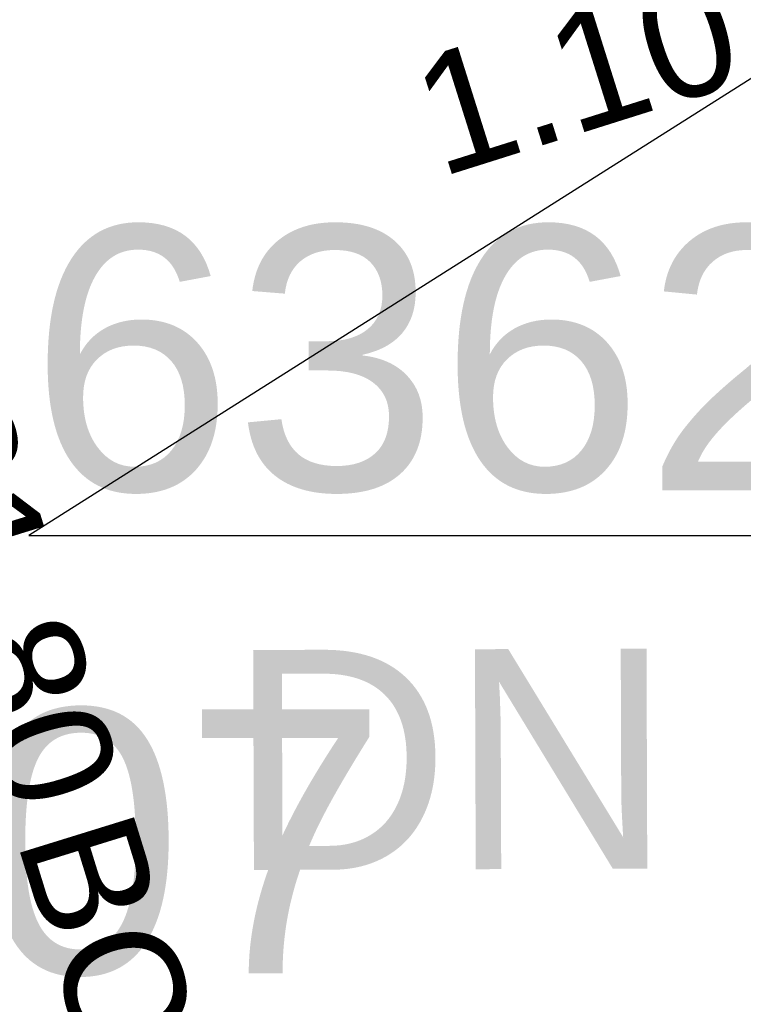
# Model space of a CAD drawing. Extents: x 356718 to 357658, y 5762241 to 5762615.
# Tile 60 of 157: x 357119.62 to 357121.77, y 5762336.29 to 5762339.21. Entities that reach past the tile are written whole.
import ezdxf
from ezdxf.enums import TextEntityAlignment as Align

# ---------------------------------------------------------------- set-up
doc = ezdxf.new("R2010")
doc.units = 0
doc.header["$MEASUREMENT"] = 0
doc.linetypes.add('AUSGEZOGEN', pattern=[0])
for name, color, linetype, true_color in [('114_00133_Schachtnummer', 7, 'AUSGEZOGEN', 0x000000), ('124_10395_Standard1', 7, 'AUSGEZOGEN', 0x000000), ('124_10626_Standard__Laenge____1', 7, 'AUSGEZOGEN', 0x000000), ('141_10868_Stutzen__141_', 7, 'AUSGEZOGEN', 0x000000)]:
    doc.layers.add(name, color=color, linetype=linetype, true_color=true_color)
doc.styles.add('ARIAL', font='arial.ttf', dxfattribs={"height": 1.5})
doc.styles.get("Standard").update_dxf_attribs({"font": 'arial.ttf', "height": 1})

msp = doc.modelspace()

# ---------------------------------------------------------------- linework, layer by layer
at = {"layer": '114_00133_Schachtnummer', "color": 18, "linetype": 'AUSGEZOGEN', "true_color": 0x000000}
msp.add_lwpolyline([(357123.655, 5762340.2114), (357119.6511, 5762337.6782), (357127.9815, 5762337.6782)], dxfattribs=at)

# ---------------------------------------------------------------- texts
at = {"layer": '114_00133_Schachtnummer', "color": 18, "true_color": 0x000000, "style": 'ARIAL'}
for s, p in [('636251060SE11', (357119.6511, 5762338.5941)), ('636251060SE07', (357112.5816, 5762337.1642))]:
    msp.add_text(s, height=0.781357, dxfattribs=at).set_placement(p, align=Align.TOP_LEFT)
at = {"layer": '124_10395_Standard1', "color": 18, "true_color": 0x000000, "style": 'ARIAL'}
msp.add_text('DN 400 PVCU ; 44,72m ; 3,27‰', height=0.911583, rotation=17, dxfattribs=at).set_placement((357104.1713, 5762337.148), align=Align.TOP_LEFT)
at = {"layer": '124_10626_Standard__Laenge____1', "color": 18, "true_color": 0x000000, "style": 'ARIAL'}
msp.add_text('DN 150 PVCU', height=0.65113, rotation=0.2, dxfattribs=at).set_placement((357120.2405, 5762337.3394), align=Align.TOP_LEFT)
at = {"layer": '141_10868_Stutzen__141_', "color": 18, "true_color": 0x000000}
for s, rotation, p in [('1.10', 17.5, (357121.6773, 5762339.3632)), ('21.80', 287.2, (357119.9304, 5762336.9484))]:
    msp.add_text(s, height=0.35326, rotation=rotation, dxfattribs=at).set_placement(p, align=Align.TOP_RIGHT)
msp.add_text('BCABA 150,00mm', height=0.353261, rotation=287.2, dxfattribs=at).set_placement((357119.9504, 5762336.8832), align=Align.TOP_LEFT)

doc.saveas('drawing.dxf')
